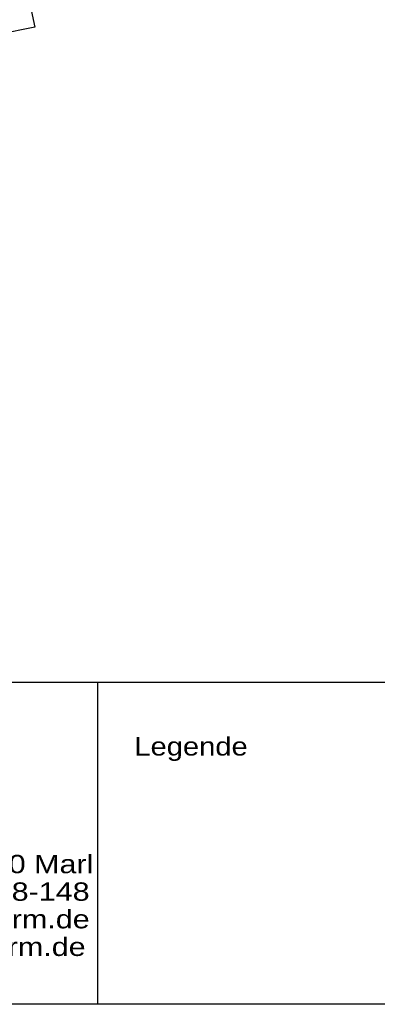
# Model space of a CAD drawing. Extents: x 9 to 437, y 6 to 307.
# Tile 11 of 13: x 231 to 289, y 6 to 167. Entities that reach past the tile are written whole.
import ezdxf
from ezdxf.enums import TextEntityAlignment as Align

# ---------------------------------------------------------------- set-up
doc = ezdxf.new("R2010")
doc.units = 0
doc.layers.add('RAHMEN', color=7, linetype='Continuous')
doc.layers.add('SEEWASSERNUTZUNG', color=7, linetype='Continuous')
doc.styles.add('ARIAL', font='arial.ttf')

msp = doc.modelspace()

# ---------------------------------------------------------------- linework, layer by layer
at = {"layer": 'RAHMEN', "color": 0, "linetype": 'ByBlock'}
for p, q in [((174.32, 58.87), (436.35, 58.87)), ((243.49, 58.87), (243.49, 6.4))]:
    msp.add_line(p, q, dxfattribs=at)
msp.add_lwpolyline([(8.95, 306.91), (436.35, 306.91), (436.35, 6.4), (8.95, 6.4)], close=True, dxfattribs=at)
at = {"layer": 'SEEWASSERNUTZUNG', "color": 3, "linetype": 'ByBlock'}
msp.add_lwpolyline([(271, 207.91), (273.06, 199.75), (228.09, 189.7), (229.59, 182.79), (233.28, 165.59), (227.34, 164.41)], dxfattribs=at)

# ---------------------------------------------------------------- texts
at = {"layer": 'RAHMEN', "color": 0, "style": 'ARIAL', "width": 1.133365}
msp.add_text('Legende', height=2.995, dxfattribs=at).set_placement((249.49, 49.92), align=Align.TOP_LEFT)
at = {"layer": 'RAHMEN', "color": 0, "style": 'ARIAL', "width": 1.186373}
for s, p in [('In den Kämpen 83, 45770 Marl', (208.75, 29.25)), ('Tel.:  02365 / 9318-148', (216.55, 24.76)), ('eMail: info@aixotherm.de', (214.05, 20.27)), ('www.aixotherm.de', (221.15, 15.77))]:
    msp.add_text(s, height=2.9946, dxfattribs=at).set_placement(p, align=Align.MIDDLE_CENTER)

doc.saveas('drawing.dxf')
